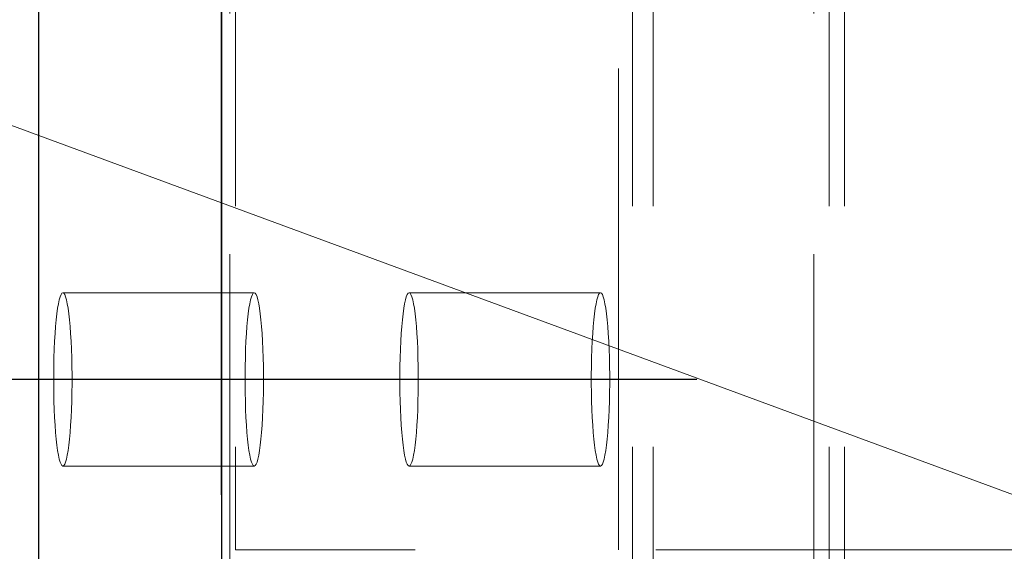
# Model space of a CAD drawing. Header units: millimetres. Extents: x 3526 to 4380, y 11541 to 12002.
# Tile 67 of 127: x 3921.91 to 3927.03, y 11721.53 to 11724.29. Entities that reach past the tile are written whole.
import ezdxf

# ---------------------------------------------------------------- set-up
doc = ezdxf.new("R2010")
doc.units = ezdxf.units.MM
doc.header["$LTSCALE"] = 10
doc.linetypes.add('HIDDEN', pattern=[0.375, 0.25, -0.125])
doc.linetypes.add('MITTE', pattern=[2, 1.25, -0.25, 0.25, -0.25])
doc.layers.get('Defpoints').update_dxf_attribs({"color": 1})
for name, color, linetype, lineweight in [('PS_DIM', 4, 'Continuous', 13), ('PS_Hidden', 2, 'HIDDEN', 9), ('PS_Pos', 1, 'Continuous', 15), ('PS_SOLID', 7, 'Continuous', 30)]:
    doc.layers.add(name, color=color, linetype=linetype, lineweight=lineweight)
doc.layers.add('PS_MID', color=5, linetype='MITTE')
doc.layers.add('PS_SHAPE', color=3, linetype='Continuous')
doc.styles.add('simplex', font='simplex.shx', dxfattribs={"width": 0.75})
doc.dimstyles.new('1_20_GŁ_DS1-LS20', dxfattribs={"dimtxt": 2, "dimasz": 2, "dimexe": 2, "dimexo": 5, "dimgap": 1, "dimtad": 1, "dimjust": 4, "dimdec": 0, "dimlfac": 20, "dimtxsty": 'simplex', "dimblk1": 'NONE', "dimsah": 1, "dimcen": 2, "dimclrd": 256, "dimclre": 256, "dimclrt": 4, "dimadec": 1, "dimazin": 0, "dimtfac": 1, "dimtdec": 0, "dimtmove": 2, "dimatfit": 3, "dimfxl": 1, "dimarcsym": 0})

# ---------------------------------------------------------------- blocks, each defined once
blk = doc.blocks.new('*D180')
at = {"layer": 'Defpoints', "color": 0, "transparency": 16777216}
for p in [(3922.9614, 11738.1324), (3922.0095, 11723.6133), (3922.9614, 11716.8237)]:
    blk.add_point(p, dxfattribs=at)
at = {"layer": 'PS_DIM', "lineweight": -2, "transparency": 16777216}
for p, q in [((3922.0095, 11728.6133), (3922.0095, 11740.1324)), ((3922.9614, 11721.8237), (3922.9614, 11740.1324)), ((3922.0095, 11738.1324), (3920.0095, 11738.1324)), ((3922.0095, 11738.1324), (3922.9614, 11738.1324)), ((3924.9614, 11738.1324), (3926.9614, 11738.1324))]:
    blk.add_line(p, q, dxfattribs=at)
at = {"layer": 'PS_DIM', "transparency": 16777216}
blk.add_solid([(3924.9614, 11738.4657), (3924.9614, 11737.7991), (3922.9614, 11738.1324)], dxfattribs=at)
at = {"layer": 'PS_DIM', "color": 4, "transparency": 16777216, "insert": (3919.9895, 11735.1481), "char_height": 2, "attachment_point": 5, "rotation": 90, "style": 'simplex'}
blk.add_mtext('-19', dxfattribs=at)
blk = doc.blocks.new('_None')
blk = doc.blocks.new('*D181')
at = {"layer": 'Defpoints', "color": 0, "transparency": 16777216}
for p in [(3922.9614, 11738.1324), (3922.9614, 11723.6133), (3922.9614, 11716.8237)]:
    blk.add_point(p, dxfattribs=at)
at = {"layer": 'PS_DIM', "lineweight": -2, "transparency": 16777216}
for p, q in [((3922.9614, 11728.6133), (3922.9614, 11740.1324)), ((3922.9614, 11721.8237), (3922.9614, 11740.1324)), ((3920.9614, 11738.1324), (3918.9614, 11738.1324)), ((3922.9614, 11738.1324), (3924.9614, 11738.1324))]:
    blk.add_line(p, q, dxfattribs=at)
at = {"layer": 'PS_DIM', "transparency": 16777216}
blk.add_solid([(3920.9614, 11738.4657), (3920.9614, 11737.7991), (3922.9614, 11738.1324)], dxfattribs=at)
at = {"layer": 'PS_DIM', "color": 4, "transparency": 16777216, "insert": (3924.7812, 11736.6124), "char_height": 2, "attachment_point": 5, "rotation": 90, "style": 'simplex'}
blk.add_mtext('0', dxfattribs=at)
blk = doc.blocks.new('*D182')
at = {"layer": 'Defpoints', "color": 0, "transparency": 16777216}
for p in [(3936.1856, 11738.1324), (3936.1856, 11727.6114), (3922.9614, 11716.8237)]:
    blk.add_point(p, dxfattribs=at)
at = {"layer": 'PS_DIM', "lineweight": -2, "transparency": 16777216}
for p, q in [((3922.9614, 11721.8237), (3922.9614, 11740.1324)), ((3936.1856, 11732.6114), (3936.1856, 11740.1324)), ((3922.9614, 11738.1324), (3934.1856, 11738.1324))]:
    blk.add_line(p, q, dxfattribs=at)
at = {"layer": 'PS_DIM', "transparency": 16777216}
blk.add_solid([(3934.1856, 11738.4657), (3934.1856, 11737.7991), (3936.1856, 11738.1324)], dxfattribs=at)
at = {"layer": 'PS_DIM', "color": 4, "transparency": 16777216, "insert": (3934.1656, 11735.1481), "char_height": 2, "attachment_point": 5, "rotation": 90, "style": 'simplex'}
blk.add_mtext('264', dxfattribs=at)
blk = doc.blocks.new('*D183')
at = {"layer": 'Defpoints', "color": 0, "transparency": 16777216}
for p in [(4042.9678, 11738.1324), (4042.9678, 11727.3737), (3922.9614, 11716.8237)]:
    blk.add_point(p, dxfattribs=at)
at = {"layer": 'PS_DIM', "lineweight": -2, "transparency": 16777216}
for p, q in [((3922.9614, 11721.8237), (3922.9614, 11740.1324)), ((4042.9678, 11732.3737), (4042.9678, 11740.1324)), ((3922.9614, 11738.1324), (4040.9678, 11738.1324))]:
    blk.add_line(p, q, dxfattribs=at)
at = {"layer": 'PS_DIM', "transparency": 16777216}
blk.add_solid([(4040.9678, 11738.4657), (4040.9678, 11737.7991), (4042.9678, 11738.1324)], dxfattribs=at)
at = {"layer": 'PS_DIM', "color": 4, "transparency": 16777216, "insert": (4040.9478, 11734.4338), "char_height": 2, "attachment_point": 5, "rotation": 90, "style": 'simplex'}
blk.add_mtext('4664', dxfattribs=at)
blk = doc.blocks.new('*D184')
at = {"layer": 'Defpoints', "color": 0, "transparency": 16777216}
for p in [(4052.9678, 11738.1324), (4052.9678, 11727.3737), (3922.9614, 11716.8237)]:
    blk.add_point(p, dxfattribs=at)
at = {"layer": 'PS_DIM', "lineweight": -2, "transparency": 16777216}
for p, q in [((3922.9614, 11721.8237), (3922.9614, 11740.1324)), ((4052.9678, 11732.3737), (4052.9678, 11740.1324)), ((3922.9614, 11738.1324), (4050.9678, 11738.1324))]:
    blk.add_line(p, q, dxfattribs=at)
at = {"layer": 'PS_DIM', "transparency": 16777216}
blk.add_solid([(4050.9678, 11738.4657), (4050.9678, 11737.7991), (4052.9678, 11738.1324)], dxfattribs=at)
at = {"layer": 'PS_DIM', "color": 4, "transparency": 16777216, "insert": (4050.9478, 11734.4338), "char_height": 2, "attachment_point": 5, "rotation": 90, "style": 'simplex'}
blk.add_mtext('4864', dxfattribs=at)
blk = doc.blocks.new('*D185')
at = {"layer": 'Defpoints', "color": 0, "transparency": 16777216}
for p in [(4215.5581, 11738.1324), (4215.5581, 11727.3737), (3922.9614, 11716.8237)]:
    blk.add_point(p, dxfattribs=at)
at = {"layer": 'PS_DIM', "lineweight": -2, "transparency": 16777216}
for p, q in [((3922.9614, 11721.8237), (3922.9614, 11740.1324)), ((4215.5581, 11732.3737), (4215.5581, 11740.1324)), ((3922.9614, 11738.1324), (4213.5581, 11738.1324))]:
    blk.add_line(p, q, dxfattribs=at)
at = {"layer": 'PS_DIM', "transparency": 16777216}
blk.add_solid([(4213.5581, 11738.4657), (4213.5581, 11737.7991), (4215.5581, 11738.1324)], dxfattribs=at)
at = {"layer": 'PS_DIM', "color": 4, "transparency": 16777216, "insert": (4213.5381, 11734.5053), "char_height": 2, "attachment_point": 5, "rotation": 90, "style": 'simplex'}
blk.add_mtext('9786', dxfattribs=at)
blk = doc.blocks.new('*D186')
at = {"layer": 'Defpoints', "color": 0, "transparency": 16777216}
for p in [(4225.5509, 11738.1324), (3922.9614, 11716.8237), (4225.5509, 11715.8237)]:
    blk.add_point(p, dxfattribs=at)
at = {"layer": 'PS_DIM', "lineweight": -2, "transparency": 16777216}
for p, q in [((3922.9614, 11721.8237), (3922.9614, 11740.1324)), ((4225.5509, 11720.8237), (4225.5509, 11740.1324)), ((3922.9614, 11738.1324), (4223.5509, 11738.1324))]:
    blk.add_line(p, q, dxfattribs=at)
at = {"layer": 'PS_DIM', "transparency": 16777216}
blk.add_solid([(4223.5509, 11738.4657), (4223.5509, 11737.7991), (4225.5509, 11738.1324)], dxfattribs=at)
at = {"layer": 'PS_DIM', "color": 4, "transparency": 16777216, "insert": (4223.5309, 11734.5053), "char_height": 2, "attachment_point": 5, "rotation": 90, "style": 'simplex'}
blk.add_mtext('9986', dxfattribs=at)
blk = doc.blocks.new('*X697')
at = {"layer": 'PS_Hidden', "color": 2, "linetype": 'HIDDEN'}
for p, q in [((3925.2038, 11715.8237), (3925.2038, 11726.8237)), ((3923.0038, 11716.8237), (3923.0038, 11725.8237)), ((3923.0334, 11725.8237), (3923.0334, 11721.5387)), ((3925.0239, 11721.5387), (3925.0239, 11725.8237)), ((3925.0959, 11725.8237), (3925.0959, 11716.8237)), ((3926.039, 11716.8237), (3926.039, 11725.8237)), ((3926.1186, 11725.8237), (3926.1186, 11716.8237)), ((3926.1982, 11725.8237), (3926.1982, 11716.8237)), ((3922.118, 11722.8372), (3922.1136, 11722.8171)), ((3922.1225, 11722.853), (3922.118, 11722.8372)), ((3922.1272, 11722.8645), (3922.1225, 11722.853)), ((3922.132, 11722.8714), (3922.1272, 11722.8645)), ((3922.1368, 11722.8737), (3922.132, 11722.8714)), ((3922.1416, 11722.8714), (3922.1368, 11722.8737)), ((3922.1368, 11722.8737), (3923.1312, 11722.8737)), ((3922.1464, 11722.8645), (3922.1416, 11722.8714)), ((3922.1511, 11722.853), (3922.1464, 11722.8645)), ((3922.1556, 11722.8372), (3922.1511, 11722.853)), ((3922.16, 11722.8171), (3922.1556, 11722.8372)), ((3923.108, 11722.8171), (3923.1123, 11722.8372)), ((3923.1123, 11722.8372), (3923.1169, 11722.853)), ((3923.1169, 11722.853), (3923.1216, 11722.8645)), ((3923.1216, 11722.8645), (3923.1263, 11722.8714)), ((3923.1263, 11722.8714), (3923.1312, 11722.8737)), ((3923.1312, 11722.8737), (3923.136, 11722.8714)), ((3923.136, 11722.8714), (3923.1408, 11722.8645)), ((3923.1408, 11722.8645), (3923.1455, 11722.853)), ((3923.1455, 11722.853), (3923.15, 11722.8372)), ((3923.15, 11722.8372), (3923.1543, 11722.8171)), ((3923.9168, 11722.8372), (3923.9125, 11722.8171)), ((3923.9213, 11722.853), (3923.9168, 11722.8372)), ((3923.926, 11722.8645), (3923.9213, 11722.853)), ((3923.9308, 11722.8714), (3923.926, 11722.8645)), ((3923.9356, 11722.8737), (3923.9308, 11722.8714)), ((3923.9405, 11722.8714), (3923.9356, 11722.8737)), ((3923.9356, 11722.8737), (3924.93, 11722.8737)), ((3923.9452, 11722.8645), (3923.9405, 11722.8714)), ((3923.9499, 11722.853), (3923.9452, 11722.8645)), ((3923.9545, 11722.8372), (3923.9499, 11722.853)), ((3923.9588, 11722.8171), (3923.9545, 11722.8372)), ((3924.9068, 11722.8171), (3924.9112, 11722.8372)), ((3924.9112, 11722.8372), (3924.9157, 11722.853)), ((3924.9157, 11722.853), (3924.9204, 11722.8645)), ((3924.9204, 11722.8645), (3924.9252, 11722.8714)), ((3924.9252, 11722.8714), (3924.93, 11722.8737)), ((3924.93, 11722.8737), (3924.9348, 11722.8714)), ((3924.9348, 11722.8714), (3924.9396, 11722.8645)), ((3924.9396, 11722.8645), (3924.9443, 11722.853)), ((3924.9443, 11722.853), (3924.9488, 11722.8372)), ((3924.9488, 11722.8372), (3924.9532, 11722.8171)), ((3922.1095, 11722.793), (3922.1057, 11722.7651)), ((3922.1136, 11722.8171), (3922.1095, 11722.793)), ((3922.1641, 11722.793), (3922.16, 11722.8171)), ((3922.1679, 11722.7651), (3922.1641, 11722.793)), ((3923.1001, 11722.7651), (3923.1039, 11722.793)), ((3923.1039, 11722.793), (3923.108, 11722.8171)), ((3923.1543, 11722.8171), (3923.1584, 11722.793)), ((3923.1584, 11722.793), (3923.1623, 11722.7651)), ((3923.9084, 11722.793), (3923.9045, 11722.7651)), ((3923.9125, 11722.8171), (3923.9084, 11722.793)), ((3923.9629, 11722.793), (3923.9588, 11722.8171)), ((3923.9667, 11722.7651), (3923.9629, 11722.793)), ((3924.8989, 11722.7651), (3924.9027, 11722.793)), ((3924.9027, 11722.793), (3924.9068, 11722.8171)), ((3924.9532, 11722.8171), (3924.9573, 11722.793)), ((3924.9573, 11722.793), (3924.9611, 11722.7651)), ((3922.1022, 11722.7337), (3922.099, 11722.6991)), ((3922.1057, 11722.7651), (3922.1022, 11722.7337)), ((3922.1714, 11722.7337), (3922.1679, 11722.7651)), ((3922.1746, 11722.6991), (3922.1714, 11722.7337)), ((3923.0934, 11722.6991), (3923.0966, 11722.7337)), ((3923.0966, 11722.7337), (3923.1001, 11722.7651)), ((3923.1623, 11722.7651), (3923.1658, 11722.7337)), ((3923.1658, 11722.7337), (3923.1689, 11722.6991)), ((3923.901, 11722.7337), (3923.8979, 11722.6991)), ((3923.9045, 11722.7651), (3923.901, 11722.7337)), ((3923.9702, 11722.7337), (3923.9667, 11722.7651)), ((3923.9734, 11722.6991), (3923.9702, 11722.7337)), ((3924.8922, 11722.6991), (3924.8954, 11722.7337)), ((3924.8954, 11722.7337), (3924.8989, 11722.7651)), ((3924.9611, 11722.7651), (3924.9646, 11722.7337)), ((3924.9646, 11722.7337), (3924.9678, 11722.6991)), ((3922.099, 11722.6991), (3922.0963, 11722.6617)), ((3922.1773, 11722.6617), (3922.1746, 11722.6991)), ((3923.0906, 11722.6617), (3923.0934, 11722.6991)), ((3923.1689, 11722.6991), (3923.1717, 11722.6617)), ((3923.8979, 11722.6991), (3923.8951, 11722.6617)), ((3923.9762, 11722.6617), (3923.9734, 11722.6991)), ((3924.8895, 11722.6617), (3924.8922, 11722.6991)), ((3924.9678, 11722.6991), (3924.9705, 11722.6617)), ((3922.0939, 11722.6218), (3922.092, 11722.58)), ((3922.0963, 11722.6617), (3922.0939, 11722.6218)), ((3922.1797, 11722.6218), (3922.1773, 11722.6617)), ((3922.1816, 11722.58), (3922.1797, 11722.6218)), ((3923.0864, 11722.58), (3923.0883, 11722.6218)), ((3923.0883, 11722.6218), (3923.0906, 11722.6617)), ((3923.1717, 11722.6617), (3923.174, 11722.6218)), ((3923.174, 11722.6218), (3923.1759, 11722.58)), ((3923.8928, 11722.6218), (3923.8909, 11722.58)), ((3923.8951, 11722.6617), (3923.8928, 11722.6218)), ((3923.9785, 11722.6218), (3923.9762, 11722.6617)), ((3923.9804, 11722.58), (3923.9785, 11722.6218)), ((3924.8852, 11722.58), (3924.8871, 11722.6218)), ((3924.8871, 11722.6218), (3924.8895, 11722.6617)), ((3924.9705, 11722.6617), (3924.9729, 11722.6218)), ((3924.9729, 11722.6218), (3924.9748, 11722.58)), ((3922.092, 11722.58), (3922.0906, 11722.5365)), ((3922.183, 11722.5365), (3922.1816, 11722.58)), ((3923.0849, 11722.5365), (3923.0864, 11722.58)), ((3923.1759, 11722.58), (3923.1774, 11722.5365)), ((3923.8909, 11722.58), (3923.8894, 11722.5365)), ((3923.9819, 11722.5365), (3923.9804, 11722.58)), ((3924.8838, 11722.5365), (3924.8852, 11722.58)), ((3924.9748, 11722.58), (3924.9762, 11722.5365)), ((3922.0906, 11722.5365), (3922.0896, 11722.4918)), ((3922.184, 11722.4918), (3922.183, 11722.5365)), ((3923.084, 11722.4918), (3923.0849, 11722.5365)), ((3923.1774, 11722.5365), (3923.1784, 11722.4918)), ((3923.8894, 11722.5365), (3923.8884, 11722.4918)), ((3923.9828, 11722.4918), (3923.9819, 11722.5365)), ((3924.8828, 11722.4918), (3924.8838, 11722.5365)), ((3924.9762, 11722.5365), (3924.9772, 11722.4918)), ((3922.0896, 11722.4918), (3922.0891, 11722.4465)), ((3922.1845, 11722.4465), (3922.184, 11722.4918)), ((3923.0835, 11722.4465), (3923.084, 11722.4918)), ((3923.1784, 11722.4918), (3923.1789, 11722.4465)), ((3923.8884, 11722.4918), (3923.8879, 11722.4465)), ((3923.9833, 11722.4465), (3923.9828, 11722.4918)), ((3924.8823, 11722.4465), (3924.8828, 11722.4918)), ((3924.9772, 11722.4918), (3924.9777, 11722.4465)), ((3922.0891, 11722.4465), (3922.0891, 11722.4009)), ((3922.1845, 11722.4009), (3922.1845, 11722.4465)), ((3923.0835, 11722.4009), (3923.0835, 11722.4465)), ((3923.1789, 11722.4465), (3923.1789, 11722.4009)), ((3923.8879, 11722.4465), (3923.8879, 11722.4009)), ((3923.9833, 11722.4009), (3923.9833, 11722.4465)), ((3924.8823, 11722.4009), (3924.8823, 11722.4465)), ((3924.9777, 11722.4465), (3924.9777, 11722.4009)), ((3922.0891, 11722.4009), (3922.0896, 11722.3555)), ((3922.184, 11722.3555), (3922.1845, 11722.4009)), ((3923.084, 11722.3555), (3923.0835, 11722.4009)), ((3923.1789, 11722.4009), (3923.1784, 11722.3555)), ((3923.8879, 11722.4009), (3923.8884, 11722.3555)), ((3923.9828, 11722.3555), (3923.9833, 11722.4009)), ((3924.8828, 11722.3555), (3924.8823, 11722.4009)), ((3924.9777, 11722.4009), (3924.9772, 11722.3555)), ((3922.0896, 11722.3555), (3922.0906, 11722.3109)), ((3922.183, 11722.3109), (3922.184, 11722.3555)), ((3923.0849, 11722.3109), (3923.084, 11722.3555)), ((3923.1784, 11722.3555), (3923.1774, 11722.3109)), ((3923.8884, 11722.3555), (3923.8894, 11722.3109)), ((3923.9819, 11722.3109), (3923.9828, 11722.3555)), ((3924.8838, 11722.3109), (3924.8828, 11722.3555)), ((3924.9772, 11722.3555), (3924.9762, 11722.3109)), ((3922.0906, 11722.3109), (3922.092, 11722.2674)), ((3922.092, 11722.2674), (3922.0939, 11722.2255)), ((3922.1797, 11722.2255), (3922.1816, 11722.2674)), ((3922.1816, 11722.2674), (3922.183, 11722.3109)), ((3923.0864, 11722.2674), (3923.0849, 11722.3109)), ((3923.0883, 11722.2255), (3923.0864, 11722.2674)), ((3923.1759, 11722.2674), (3923.174, 11722.2255)), ((3923.1774, 11722.3109), (3923.1759, 11722.2674)), ((3923.8894, 11722.3109), (3923.8909, 11722.2674)), ((3923.8909, 11722.2674), (3923.8928, 11722.2255)), ((3923.9785, 11722.2255), (3923.9804, 11722.2674)), ((3923.9804, 11722.2674), (3923.9819, 11722.3109)), ((3924.8852, 11722.2674), (3924.8838, 11722.3109)), ((3924.8871, 11722.2255), (3924.8852, 11722.2674)), ((3924.9748, 11722.2674), (3924.9729, 11722.2255)), ((3924.9762, 11722.3109), (3924.9748, 11722.2674)), ((3922.0939, 11722.2255), (3922.0963, 11722.1856)), ((3922.1773, 11722.1856), (3922.1797, 11722.2255)), ((3923.0906, 11722.1856), (3923.0883, 11722.2255)), ((3923.174, 11722.2255), (3923.1717, 11722.1856)), ((3923.8928, 11722.2255), (3923.8951, 11722.1856)), ((3923.9762, 11722.1856), (3923.9785, 11722.2255)), ((3924.8895, 11722.1856), (3924.8871, 11722.2255)), ((3924.9729, 11722.2255), (3924.9705, 11722.1856)), ((3922.0963, 11722.1856), (3922.099, 11722.1482)), ((3922.1746, 11722.1482), (3922.1773, 11722.1856)), ((3923.0934, 11722.1482), (3923.0906, 11722.1856)), ((3923.1717, 11722.1856), (3923.1689, 11722.1482)), ((3923.8951, 11722.1856), (3923.8979, 11722.1482)), ((3923.9734, 11722.1482), (3923.9762, 11722.1856)), ((3924.8922, 11722.1482), (3924.8895, 11722.1856)), ((3924.9705, 11722.1856), (3924.9678, 11722.1482)), ((3922.099, 11722.1482), (3922.1022, 11722.1136)), ((3922.1022, 11722.1136), (3922.1057, 11722.0822)), ((3922.1679, 11722.0822), (3922.1714, 11722.1136)), ((3922.1714, 11722.1136), (3922.1746, 11722.1482)), ((3923.0966, 11722.1136), (3923.0934, 11722.1482)), ((3923.1001, 11722.0822), (3923.0966, 11722.1136)), ((3923.1658, 11722.1136), (3923.1623, 11722.0822)), ((3923.1689, 11722.1482), (3923.1658, 11722.1136)), ((3923.8979, 11722.1482), (3923.901, 11722.1136)), ((3923.901, 11722.1136), (3923.9045, 11722.0822)), ((3923.9667, 11722.0822), (3923.9702, 11722.1136)), ((3923.9702, 11722.1136), (3923.9734, 11722.1482)), ((3924.8954, 11722.1136), (3924.8922, 11722.1482)), ((3924.8989, 11722.0822), (3924.8954, 11722.1136)), ((3924.9646, 11722.1136), (3924.9611, 11722.0822)), ((3924.9678, 11722.1482), (3924.9646, 11722.1136)), ((3922.1057, 11722.0822), (3922.1095, 11722.0543)), ((3922.1641, 11722.0543), (3922.1679, 11722.0822)), ((3923.1039, 11722.0543), (3923.1001, 11722.0822)), ((3923.1623, 11722.0822), (3923.1584, 11722.0543)), ((3923.9045, 11722.0822), (3923.9084, 11722.0543)), ((3923.9629, 11722.0543), (3923.9667, 11722.0822)), ((3924.9027, 11722.0543), (3924.8989, 11722.0822)), ((3924.9611, 11722.0822), (3924.9573, 11722.0543)), ((3922.1095, 11722.0543), (3922.1136, 11722.0302)), ((3922.1136, 11722.0302), (3922.118, 11722.0101)), ((3922.118, 11722.0101), (3922.1225, 11721.9943)), ((3922.1511, 11721.9943), (3922.1556, 11722.0101)), ((3922.1556, 11722.0101), (3922.16, 11722.0302)), ((3922.16, 11722.0302), (3922.1641, 11722.0543)), ((3923.108, 11722.0302), (3923.1039, 11722.0543)), ((3923.1123, 11722.0101), (3923.108, 11722.0302)), ((3923.1169, 11721.9943), (3923.1123, 11722.0101)), ((3923.15, 11722.0101), (3923.1455, 11721.9943)), ((3923.1543, 11722.0302), (3923.15, 11722.0101)), ((3923.1584, 11722.0543), (3923.1543, 11722.0302)), ((3923.9084, 11722.0543), (3923.9125, 11722.0302)), ((3923.9125, 11722.0302), (3923.9168, 11722.0101)), ((3923.9168, 11722.0101), (3923.9213, 11721.9943)), ((3923.9499, 11721.9943), (3923.9545, 11722.0101)), ((3923.9545, 11722.0101), (3923.9588, 11722.0302)), ((3923.9588, 11722.0302), (3923.9629, 11722.0543)), ((3924.9068, 11722.0302), (3924.9027, 11722.0543)), ((3924.9112, 11722.0101), (3924.9068, 11722.0302)), ((3924.9157, 11721.9943), (3924.9112, 11722.0101)), ((3924.9488, 11722.0101), (3924.9443, 11721.9943)), ((3924.9532, 11722.0302), (3924.9488, 11722.0101)), ((3924.9573, 11722.0543), (3924.9532, 11722.0302)), ((3922.1225, 11721.9943), (3922.1272, 11721.9829)), ((3922.1272, 11721.9829), (3922.132, 11721.976)), ((3922.132, 11721.976), (3922.1368, 11721.9737)), ((3922.1368, 11721.9737), (3922.1416, 11721.976)), ((3922.1368, 11721.9737), (3923.1312, 11721.9737)), ((3922.1416, 11721.976), (3922.1464, 11721.9829)), ((3922.1464, 11721.9829), (3922.1511, 11721.9943)), ((3923.1216, 11721.9829), (3923.1169, 11721.9943)), ((3923.1263, 11721.976), (3923.1216, 11721.9829)), ((3923.1312, 11721.9737), (3923.1263, 11721.976)), ((3923.136, 11721.976), (3923.1312, 11721.9737)), ((3923.1408, 11721.9829), (3923.136, 11721.976)), ((3923.1455, 11721.9943), (3923.1408, 11721.9829)), ((3923.9213, 11721.9943), (3923.926, 11721.9829)), ((3923.926, 11721.9829), (3923.9308, 11721.976)), ((3923.9308, 11721.976), (3923.9356, 11721.9737)), ((3923.9356, 11721.9737), (3923.9405, 11721.976)), ((3923.9356, 11721.9737), (3924.93, 11721.9737)), ((3923.9405, 11721.976), (3923.9452, 11721.9829)), ((3923.9452, 11721.9829), (3923.9499, 11721.9943)), ((3924.9204, 11721.9829), (3924.9157, 11721.9943)), ((3924.9252, 11721.976), (3924.9204, 11721.9829)), ((3924.93, 11721.9737), (3924.9252, 11721.976)), ((3924.9348, 11721.976), (3924.93, 11721.9737)), ((3924.9396, 11721.9829), (3924.9348, 11721.976)), ((3924.9443, 11721.9943), (3924.9396, 11721.9829)), ((4006.4678, 11721.5387), (3923.0334, 11721.5387))]:
    blk.add_line(p, q, dxfattribs=at)
at = {"layer": 'PS_MID', "color": 5, "linetype": 'MITTE'}
for p, q in [((3923.6312, 11722.4237), (3921.6368, 11722.4237)), ((3925.43, 11722.4237), (3923.4356, 11722.4237))]:
    blk.add_line(p, q, dxfattribs=at)
at = {"layer": 'PS_SOLID', "color": 7, "linetype": 'Continuous'}
for p, q in [((3922.0095, 11726.8237), (3922.0095, 11715.8237)), ((3922.9614, 11725.8237), (3922.9614, 11716.8237))]:
    blk.add_line(p, q, dxfattribs=at)
blk = doc.blocks.new('*X721')
at = {"color": 1}
blk.add_line((3928.4356, 11721.3237), (3920.526, 11724.237), dxfattribs=at)

msp = doc.modelspace()

# ---------------------------------------------------------------- block references
at = {"layer": 'PS_Pos'}
msp.add_blockref('*X721', (0, 0), dxfattribs=at)
at = {"layer": 'PS_SHAPE'}
msp.add_blockref('*X697', (0, 0), dxfattribs=at)

# ---------------------------------------------------------------- dimensions: what is measured, and where the dimension line sits
at = {"layer": 'PS_DIM'}
for base, p1, p2, text, picture, middle in [((3922.9614, 11738.1324), (3922.0095, 11723.6133), (3922.9614, 11716.8237), '-19', '*D180', (3919.9895, 11735.1481)), ((3922.9614, 11738.1324), (3922.9614, 11723.6133), (3922.9614, 11716.8237), '0', '*D181', (3924.7812, 11736.6124)), ((4042.9678, 11738.1324), (3922.9614, 11716.8237), (4042.9678, 11727.3737), '4664', '*D183', (4040.9478, 11734.4338)), ((4052.9678, 11738.1324), (3922.9614, 11716.8237), (4052.9678, 11727.3737), '4864', '*D184', (4050.9478, 11734.4338)), ((4215.5581, 11738.1324), (3922.9614, 11716.8237), (4215.5581, 11727.3737), '9786', '*D185', (4213.5381, 11734.5053)), ((4225.5509, 11738.1324), (3922.9614, 11716.8237), (4225.5509, 11715.8237), '9986', '*D186', (4223.5309, 11734.5053))]:
    dim = msp.add_linear_dim(base=base, p1=p1, p2=p2, text=text, dimstyle='1_20_GŁ_DS1-LS20', dxfattribs=at)
    dim.commit()
    dim.dimension.update_dxf_attribs({"geometry": picture, "text_midpoint": middle, "dimtype": 128, "text_rotation": 90})
dim = msp.add_linear_dim(base=(3936.1856, 11738.1324), p1=(3922.9614, 11716.8237), p2=(3936.1856, 11727.6114), dimstyle='1_20_GŁ_DS1-LS20', dxfattribs=at)
dim.commit()
dim.dimension.update_dxf_attribs({"geometry": '*D182', "text_midpoint": (3934.1656, 11735.1481), "dimtype": 128, "text_rotation": 90})

doc.saveas('drawing.dxf')
